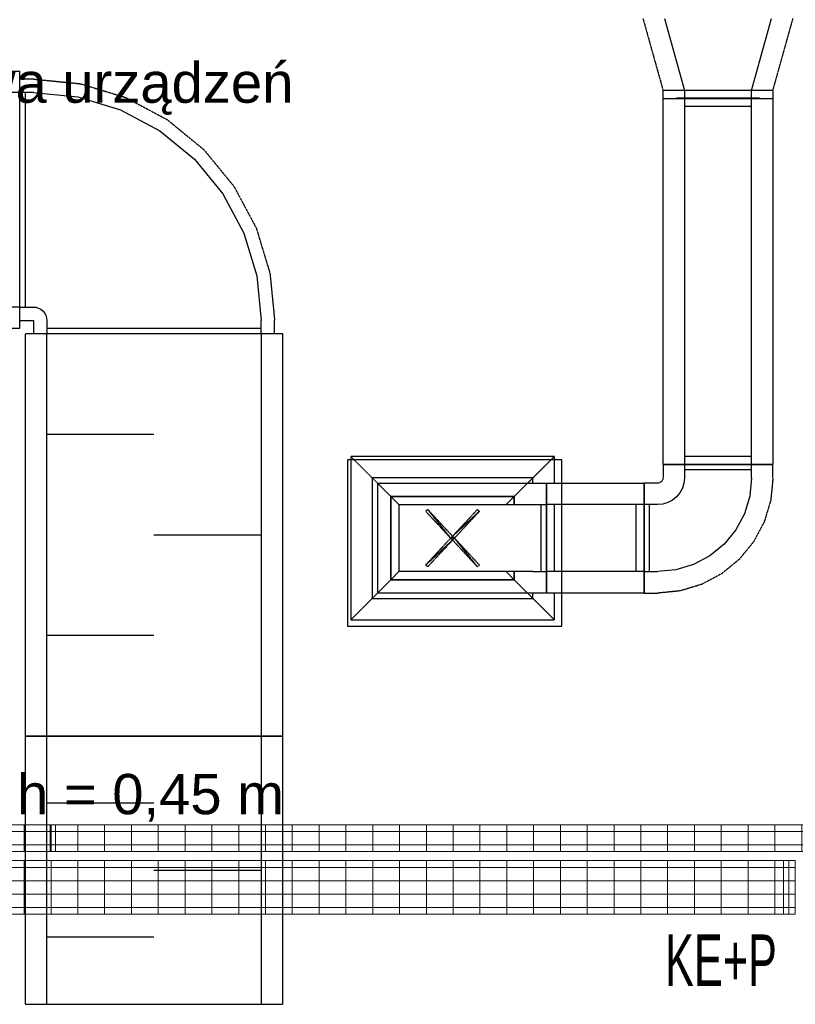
# Model space of a CAD drawing. Header units: millimetres. Extents: x -165365 to -33565, y 7406 to 103342.
# Tile 80 of 256: x -115217 to -112324, y 34996 to 38668. Entities that reach past the tile are written whole.
import ezdxf
from ezdxf.enums import TextEntityAlignment as Align

# ---------------------------------------------------------------- set-up
doc = ezdxf.new("R2010")
doc.units = ezdxf.units.MM
doc.header["$MEASUREMENT"] = 0
for name, pattern in [('ACAD_ISO03W100', [150, 60, -90]), ('DASHED', [0.75, 0.5, -0.25]), ('Wipeout_Contour', [1000, 0, -1000])]:
    doc.linetypes.add(name, pattern=pattern)
doc.layers.add('2DE_PRO_CblfEZ', color=80, linetype='Continuous', lineweight=15)
doc.layers.add('CP_DETAL', color=33, linetype='Continuous', lineweight=9)
for name, color, linetype in [('ELEK CIENKIE', 80, 'Continuous'), ('FLUID-W10', 7, 'Continuous'), ('FLUID-W10-INS', 7, 'Continuous'), ('FLUID-W9', 7, 'Continuous'), ('FLUID-W9-INS', 7, 'Continuous'), ('Słup', 252, 'Continuous'), ('Tekst', 252, 'Continuous')]:
    doc.layers.add(name, color=color, linetype=linetype)
doc.styles.add('Arial', font='arial.ttf')
doc.styles.add('CP_ATTR', font='arial.ttf')
doc.styles.add('Times new roman', font='arial.ttf')
pattern_1 = [(90, (-3e-14, -25), (-100, 6e-15), [])]

# ---------------------------------------------------------------- blocks, each defined once
blk = doc.blocks.new('A$C67C5DD4D')
at = {"layer": 'Tekst', "char_height": 150, "attachment_point": 2, "style": 'Times new roman'}
for s, insert in [('\\A1;{\\fArial|b0|i0|c0|p38;podstawa urządzeń}', (39302.7, 20760.8)), ('\\A1;{\\fArial|b0|i0|c0|p38;h = 0,45 m}', (39678.3, 18107.9))]:
    blk.add_mtext(s, dxfattribs=dict(at, insert=insert))
at = {"color": 254, "linetype": 'Wipeout_Contour', "lineweight": 0, "ltscale": 474154.973817}
blk.add_wipeout([(40412.6, 18659.5), (41212.6, 18659.5), (41212.6, 19279.5), (40412.6, 19279.5)], dxfattribs=at).dxf.layer = 'Słup'
at = {"layer": 'Słup'}
for p, q in [((41212.6, 19279.5), (40412.6, 19279.5)), ((40412.6, 19279.5), (40412.6, 18659.5)), ((41212.6, 18659.5), (41212.6, 19279.5)), ((40412.6, 18659.5), (41212.6, 18659.5))]:
    blk.add_line(p, q, dxfattribs=at)
blk = doc.blocks.new('2Dcblfmark100')
at = {"color": 3}
for p, q in [((-10, -50), (-10, 50)), ((10, -50), (10, 50))]:
    blk.add_line(p, q, dxfattribs=at)
blk = doc.blocks.new('2dcblf_korcf54v_b200_h054_5d1rfg0')
at = {"layer": 'CP_DETAL'}
h = blk.add_hatch(dxfattribs=at)
h.set_pattern_fill('_USER', color=256, scale=100, angle=90, style=0, pattern_type=0)
h.set_pattern_definition(pattern_1)
h.paths.add_polyline_path([(0, 100), (6033.9, 100), (6033.9, -100), (0, -100)])
for p, q in [((0, -100), (0, 100)), ((0, 100), (6033.9, 100)), ((6033.9, -100), (6033.9, 100)), ((0, -100), (6033.9, -100))]:
    blk.add_line(p, q)
for p, q in [((6033.9, 75), (0, 75)), ((6033.9, 25), (0, 25)), ((0, -25), (6033.9, -25)), ((6033.9, -75), (0, -75))]:
    blk.add_line(p, q, dxfattribs=at)
at = {"yscale": 2}
for p in [(3000, 0), (6000, 0)]:
    blk.add_blockref('2Dcblfmark100', p, dxfattribs=at)
at = {"linetype": 'ByBlock', "style": 'CP_ATTR', "flags": 9}
for tag in ['NAME', 'NUMBER', 'GROUP', 'ORDER-NO', 'PRODUCER', 'COUPLERS', 'MOUNTDIST', 'MOUNTINGS', 'OTHER', 'WEIGHT', 'DIVIDER', 'COVER']:
    blk.add_attdef(tag, text='', height=0.00005, dxfattribs=at).set_placement((-0.1, 0), align=Align.MIDDLE_LEFT)
blk = doc.blocks.new('2dcblf_korcf54v_b100_h054_fdrddfd')
at = {"layer": 'CP_DETAL'}
h = blk.add_hatch(dxfattribs=at)
h.set_pattern_fill('_USER', color=256, scale=100, angle=90, style=0, pattern_type=0)
h.set_pattern_definition(pattern_1)
h.paths.add_polyline_path([(0, 50), (6088.5, 50), (6088.5, -50), (0, -50)])
for p, q in [((0, -50), (0, 50)), ((0, 50), (6088.5, 50)), ((6088.5, -50), (6088.5, 50)), ((0, -50), (6088.5, -50))]:
    blk.add_line(p, q)
for p, q in [((6088.5, 25), (0, 25)), ((0, -25), (6088.5, -25))]:
    blk.add_line(p, q, dxfattribs=at)
for p in [(3000, 0), (6000, 0)]:
    blk.add_blockref('2Dcblfmark100', p)
at = {"linetype": 'ByBlock', "style": 'CP_ATTR', "flags": 9}
for tag in ['NAME', 'NUMBER', 'GROUP', 'ORDER-NO', 'PRODUCER', 'COUPLERS', 'MOUNTDIST', 'MOUNTINGS', 'OTHER', 'WEIGHT', 'DIVIDER', 'COVER']:
    blk.add_attdef(tag, text='', height=0.00005, dxfattribs=at).set_placement((-0.1, 0), align=Align.MIDDLE_LEFT)

msp = doc.modelspace()

# ---------------------------------------------------------------- block references
msp.add_blockref('A$C67C5DD4D', (-154407.14734, 17746.99902))

# ---------------------------------------------------------------- next in the draw order: linework, layer by layer
at = {"layer": 'ELEK CIENKIE', "color": 232, "linetype": 'ACAD_ISO03W100', "ltscale": 3}
msp.add_circle((-111113.41336, 36619.62119), 7540, dxfattribs=at)
at = {"layer": 'FLUID-W10', "linetype": 'Continuous'}
for p, q in [((-115215.92734, 37566.20129, 5175), (-115215.92734, 38426.20129, 5175)), ((-115195.92734, 38396.20129, 5175), (-115195.92734, 37596.20129, 5175)), ((-114315.92734, 37516.20129, 5175), (-115115.92734, 37516.20129, 5175))]:
    msp.add_line(p, q, dxfattribs=at)
at = {"layer": 'FLUID-W10', "linetype": 'ByBlock', "extrusion": (-1.22465e-16, 0, -1)}
for p, q in [((-115215.80975, 38396.20129, 5175), (-115245.80975, 38396.20129, 5175)), ((-115215.80975, 37596.20129, 5175), (-115245.80975, 37596.20129, 5175))]:
    msp.add_line(p, q, dxfattribs=at)
at = {"layer": 'FLUID-W10', "linetype": 'ByBlock'}
for p, q in [((-115165.92734, 38396.20129, 5175), (-115215.92734, 38396.20129, 5175)), ((-115215.92734, 37596.20129, 5175), (-115165.92734, 37596.20129, 5175)), ((-115115.92734, 37546.20129, 5175), (-115115.92734, 37496.20129, 5175)), ((-114315.92734, 37496.20129, 5175), (-114315.92734, 37546.20129, 5175))]:
    msp.add_line(p, q, dxfattribs=at)
at = {"layer": 'FLUID-W10', "linetype": 'ByBlock', "extrusion": (0, -1.22465e-16, -1)}
for p, q in [((-115115.92734, 35996.20129, 5175), (-115115.92734, 37496.20129, 5175)), ((-114315.92734, 37496.20129, 5175), (-114315.92734, 35996.20129, 5175)), ((-115115.92734, 34996.20129, 5175), (-115115.92734, 35996.20129, 5175)), ((-114315.92734, 35996.20129, 5175), (-114315.92734, 34996.20129, 5175))]:
    msp.add_line(p, q, dxfattribs=at)
at = {"layer": 'FLUID-W10', "linetype": 'Continuous', "extrusion": (0, -1.22465e-16, -1)}
for p, q in [((-114715.92734, 37121.20129, 5175), (-115115.92734, 37121.20129, 5175)), ((-114715.92734, 36746.20129, 5175), (-114315.92734, 36746.20129, 5175)), ((-114715.92734, 36371.20129, 5175), (-115115.92734, 36371.20129, 5175)), ((-114715.92734, 35746.20129, 5175), (-115115.92734, 35746.20129, 5175)), ((-114715.92734, 35496.20129, 5175), (-114315.92734, 35496.20129, 5175)), ((-114715.92734, 35246.20129, 5175), (-115115.92734, 35246.20129, 5175))]:
    msp.add_line(p, q, dxfattribs=at)
at = {"layer": 'FLUID-W10', "linetype": 'ByBlock', "elevation": 5175}
for points in [[(-115165.92733, 38396.20129), (-115000.10056, 38379.86878), (-114840.64642, 38331.49889), (-114693.69264, 38252.95046), (-114564.88657, 38147.24205), (-114459.17817, 38018.43599), (-114380.62974, 37871.48221), (-114332.25985, 37712.02806), (-114315.92734, 37546.20129)], [(-115165.92733, 38396.20129), (-115000.10056, 38379.86878), (-114840.64642, 38331.49889), (-114693.69264, 38252.95046), (-114564.88657, 38147.24205), (-114459.17817, 38018.43599), (-114380.62974, 37871.48221), (-114332.25985, 37712.02806), (-114315.92734, 37546.20129)], [(-115165.92734, 37596.20129), (-115156.17283, 37595.24056), (-115146.79317, 37592.39527), (-115138.14883, 37587.77477), (-115130.572, 37581.55663), (-115124.35386, 37573.9798), (-115119.73337, 37565.33546), (-115116.88808, 37555.95581), (-115115.92734, 37546.20129)], [(-115165.92734, 37596.20129), (-115156.17283, 37595.24056), (-115146.79317, 37592.39527), (-115138.14883, 37587.77477), (-115130.572, 37581.55663), (-115124.35386, 37573.9798), (-115119.73337, 37565.33546), (-115116.88808, 37555.95581), (-115115.92734, 37546.20129)]]:
    msp.add_lwpolyline(points, dxfattribs=at)
at = {"layer": 'FLUID-W10-INS', "linetype": 'DASHED', "extrusion": (-1.22465e-16, 0, -1)}
for p, q in [((-115245.80975, 38476.20129, 5175), (-115215.80975, 38476.20129, 5175)), ((-115215.80975, 37516.20129, 5175), (-115215.80975, 38476.20129, 5175)), ((-115215.80975, 37516.20129, 5175), (-115245.80975, 37516.20129, 5175))]:
    msp.add_line(p, q, dxfattribs=at)
at = {"layer": 'FLUID-W10-INS', "linetype": 'DASHED'}
for p, q in [((-115165.92734, 38446.10129, 5175), (-115215.92734, 38446.10129, 5175)), ((-115215.92734, 37546.30129, 5175), (-115165.92734, 37546.30129, 5175)), ((-115165.82734, 37546.20129, 5175), (-115165.82734, 37496.20129, 5175)), ((-114266.02734, 37496.20129, 5175), (-114266.02734, 37546.20129, 5175))]:
    msp.add_line(p, q, dxfattribs=at)
at = {"layer": 'FLUID-W10-INS', "linetype": 'DASHED', "extrusion": (0, -1.22465e-16, -1)}
for p, q in [((-115195.92734, 37496.20129, 5175), (-115195.92734, 35996.20129, 5175)), ((-114235.92734, 37496.20129, 5175), (-115195.92734, 37496.20129, 5175)), ((-114235.92734, 35996.20129, 5175), (-114235.92734, 37496.20129, 5175)), ((-115195.92734, 35996.20129, 5175), (-115195.92734, 34996.20129, 5175)), ((-114235.92734, 35996.20129, 5175), (-115195.92734, 35996.20129, 5175)), ((-115195.92734, 35996.20129, 5175), (-114235.92734, 35996.20129, 5175)), ((-114235.92734, 34996.20129, 5175), (-114235.92734, 35996.20129, 5175)), ((-115195.92734, 34996.20129, 5175), (-114235.92734, 34996.20129, 5175))]:
    msp.add_line(p, q, dxfattribs=at)
at = {"layer": 'FLUID-W10-INS', "linetype": 'DASHED', "elevation": 5175}
for points in [[(-115165.92734, 38446.10129), (-114990.36556, 38428.80997), (-114821.55052, 38377.60048), (-114665.96969, 38294.4408), (-114529.60195, 38182.52668), (-114417.68784, 38046.15894), (-114334.52815, 37890.57811), (-114283.31867, 37721.76307), (-114266.02734, 37546.20129)], [(-115165.92734, 37546.30129), (-115165.90783, 37546.29937), (-115165.88907, 37546.29368), (-115165.87179, 37546.28444), (-115165.85663, 37546.272), (-115165.8442, 37546.25685), (-115165.83495, 37546.23956), (-115165.82926, 37546.2208), (-115165.82734, 37546.20129)]]:
    msp.add_lwpolyline(points, dxfattribs=at)
at = {"layer": 'FLUID-W9', "linetype": 'ByBlock'}
for p, q in [((-112812.14284, 38672.15071, 4809.09016), (-112737.14284, 38404.15071, 4809.09016)), ((-112487.14284, 38404.15071, 4809.09016), (-112412.14284, 38672.15071, 4809.09016)), ((-112737.14284, 38404.15071, 4809.09016), (-112737.14284, 38374.15071, 4809.09016)), ((-112487.14284, 38374.15071, 4809.09016), (-112487.14284, 38404.15071, 4809.09016)), ((-112737.2393, 38374.36094, 4925), (-112737.2393, 37009.36094, 4925)), ((-112487.2393, 37009.36094, 4925), (-112487.2393, 38374.36094, 4925)), ((-112737.2393, 37009.36094, 4925), (-112737.2393, 36959.36094, 4925)), ((-112487.2393, 36959.36094, 4925), (-112487.2393, 37009.36094, 4925)), ((-112837.2393, 36859.36094, 4925), (-112887.2393, 36859.36094, 4925)), ((-112887.2393, 36609.36094, 4925), (-112837.2393, 36609.36094, 4925))]:
    msp.add_line(p, q, dxfattribs=at)
at = {"layer": 'FLUID-W9', "linetype": 'Continuous'}
for p, q in [((-112457.2393, 38374.36094, 4925), (-112767.2393, 38374.36094, 4925)), ((-112487.2393, 38344.36094, 4925), (-112737.2393, 38344.36094, 4925)), ((-112487.2393, 37039.36094, 4925), (-112737.2393, 37039.36094, 4925)), ((-112487.2393, 36989.36094, 4925), (-112737.2393, 36989.36094, 4925)), ((-112867.2393, 36609.36094, 4925), (-112867.2393, 36859.36094, 4925))]:
    msp.add_line(p, q, dxfattribs=at)
at = {"layer": 'FLUID-W9', "linetype": 'ByBlock', "extrusion": (-2.44929e-16, -1, -1.83697e-16)}
for p, q in [((-113302.2393, 36959.36094, 4075), (-113902.2393, 36959.36094, 4075)), ((-113902.2393, 36959.36094, 4075), (-113902.2393, 36509.36094, 4075)), ((-113832.2393, 36889.36094, 4075), (-113882.2393, 36939.36094, 4075)), ((-113372.2393, 36889.36094, 4075), (-113322.2393, 36939.36094, 4075)), ((-113302.2393, 36939.36094, 4075), (-113302.2393, 36959.36094, 4075)), ((-113802.2393, 36859.36094, 4075), (-113832.2393, 36889.36094, 4075)), ((-113402.2393, 36859.36094, 4075), (-113372.2393, 36889.36094, 4075)), ((-113802.2393, 36609.36094, 4075), (-113832.2393, 36579.36094, 4075)), ((-113372.2393, 36579.36094, 4075), (-113402.2393, 36609.36094, 4075)), ((-113832.2393, 36579.36094, 4075), (-113882.2393, 36529.36094, 4075)), ((-113322.2393, 36529.36094, 4075), (-113372.2393, 36579.36094, 4075)), ((-113902.2393, 36509.36094, 4075), (-113302.2393, 36509.36094, 4075)), ((-113302.2393, 36509.36094, 4075), (-113302.2393, 36529.36094, 4075))]:
    msp.add_line(p, q, dxfattribs=at)
at = {"layer": 'FLUID-W9', "linetype": 'Continuous', "extrusion": (-2.44929e-16, -1, -1.83697e-16)}
for p, q in [((-113372.2393, 36889.36094, 4075), (-113832.2393, 36889.36094, 4075)), ((-113832.2393, 36889.36094, 4075), (-113832.2393, 36579.36094, 4075)), ((-113372.2393, 36859.36094, 4075), (-113372.2393, 36889.36094, 4075)), ((-113372.2393, 36579.36094, 4075), (-113372.2393, 36609.36094, 4075)), ((-113832.2393, 36579.36094, 4075), (-113372.2393, 36579.36094, 4075))]:
    msp.add_line(p, q, dxfattribs=at)
at = {"layer": 'FLUID-W9', "linetype": 'ByBlock', "extrusion": (3.67394e-16, 1, -6.12323e-17)}
for p, q in [((-113802.2393, 36859.36094, 4875), (-113832.2393, 36889.36094, 4875)), ((-113372.2393, 36889.36094, 4875), (-113402.2393, 36859.36094, 4875)), ((-113802.2393, 36859.36094, 4875), (-113302.2393, 36859.36094, 4875)), ((-113802.2393, 36859.36094, 4875), (-113802.2393, 36609.36094, 4875)), ((-113302.2393, 36859.36094, 4875), (-113252.2393, 36859.36094, 4875)), ((-113832.2393, 36579.36094, 4875), (-113802.2393, 36609.36094, 4875)), ((-113302.2393, 36609.36094, 4875), (-113802.2393, 36609.36094, 4875)), ((-113372.2393, 36579.36094, 4875), (-113402.2393, 36609.36094, 4875)), ((-113302.2393, 36609.36094, 4875), (-113252.2393, 36609.36094, 4875))]:
    msp.add_line(p, q, dxfattribs=at)
at = {"layer": 'FLUID-W9', "linetype": 'Continuous', "extrusion": (3.67394e-16, 1, -6.12323e-17)}
for p, q in [((-113832.2393, 36579.36094, 4875), (-113832.2393, 36889.36094, 4875)), ((-113832.2393, 36889.36094, 4875), (-113372.2393, 36889.36094, 4875)), ((-113372.2393, 36889.36094, 4875), (-113372.2393, 36859.36094, 4875)), ((-113272.2393, 36609.36094, 4875), (-113272.2393, 36859.36094, 4875)), ((-113372.2393, 36609.36094, 4875), (-113372.2393, 36579.36094, 4875)), ((-113372.2393, 36579.36094, 4875), (-113832.2393, 36579.36094, 4875))]:
    msp.add_line(p, q, dxfattribs=at)
at = {"layer": 'FLUID-W9', "linetype": 'ByBlock', "extrusion": (1.22465e-16, 0, -1)}
for p, q in [((-112887.2393, 36859.36094, 4925), (-113252.2393, 36859.36094, 4925)), ((-112887.2393, 36609.36094, 4925), (-113252.2393, 36609.36094, 4925))]:
    msp.add_line(p, q, dxfattribs=at)
at = {"layer": 'FLUID-W9', "linetype": 'Continuous', "extrusion": (1.22465e-16, 0, -1)}
for p, q in [((-113222.2393, 36609.36094, 4925), (-113222.2393, 36859.36094, 4925)), ((-112917.2393, 36609.36094, 4925), (-112917.2393, 36859.36094, 4925))]:
    msp.add_line(p, q, dxfattribs=at)
at = {"layer": 'FLUID-W9', "linetype": 'ByBlock', "elevation": 4925}
for points in [[(-112487.2393, 36959.36094), (-112493.96445, 36891.07933), (-112513.88147, 36825.42174), (-112546.22494, 36764.91136), (-112589.75193, 36711.87357), (-112642.78972, 36668.34658), (-112703.3001, 36636.0031), (-112768.95769, 36616.08609), (-112837.2393, 36609.36094)], [(-112737.2393, 36959.36094), (-112739.16077, 36939.85191), (-112744.85135, 36921.0926), (-112754.09234, 36903.80392), (-112766.52862, 36888.65026), (-112781.68228, 36876.21398), (-112798.97096, 36866.97299), (-112817.73027, 36861.28241), (-112837.2393, 36859.36094)], [(-112737.2393, 36959.36094), (-112739.16077, 36939.85191), (-112744.85135, 36921.0926), (-112754.09234, 36903.80392), (-112766.52862, 36888.65026), (-112781.68228, 36876.21398), (-112798.97096, 36866.97299), (-112817.73027, 36861.28241), (-112837.2393, 36859.36094)], [(-112487.2393, 36959.36094), (-112493.96445, 36891.07933), (-112513.88147, 36825.42174), (-112546.22494, 36764.91136), (-112589.75193, 36711.87357), (-112642.78972, 36668.34658), (-112703.3001, 36636.0031), (-112768.95769, 36616.08609), (-112837.2393, 36609.36094)]]:
    msp.add_lwpolyline(points, dxfattribs=at)
at = {"layer": 'FLUID-W9-INS', "linetype": 'DASHED'}
for p, q in [((-112892.14284, 38672.15071, 4809.09016), (-112817.14284, 38404.15071, 4809.09016)), ((-112407.14284, 38404.15071, 4809.09016), (-112332.14284, 38672.15071, 4809.09016)), ((-112817.14284, 38374.15071, 4809.09016), (-112817.14284, 38404.15071, 4809.09016)), ((-112407.14284, 38404.15071, 4809.09016), (-112817.14284, 38404.15071, 4809.09016)), ((-112407.14284, 38404.15071, 4809.09016), (-112407.14284, 38374.15071, 4809.09016)), ((-112817.2393, 37009.36094, 4925), (-112817.2393, 38374.36094, 4925)), ((-112817.14284, 38374.15071, 4809.09016), (-112407.14284, 38374.15071, 4809.09016)), ((-112407.2393, 38374.36094, 4925), (-112407.2393, 37009.36094, 4925)), ((-112817.2393, 37009.36094, 4925), (-112407.2393, 37009.36094, 4925)), ((-112817.2393, 37009.36094, 4925), (-112817.2393, 36959.36094, 4925)), ((-112407.2393, 37009.36094, 4925), (-112817.2393, 37009.36094, 4925)), ((-112407.2393, 36959.36094, 4925), (-112407.2393, 37009.36094, 4925)), ((-112837.2393, 36939.36094, 4925), (-112887.2393, 36939.36094, 4925)), ((-112887.2393, 36939.36094, 4925), (-112887.2393, 36529.36094, 4925)), ((-112887.2393, 36529.36094, 4925), (-112837.2393, 36529.36094, 4925))]:
    msp.add_line(p, q, dxfattribs=at)
at = {"layer": 'FLUID-W9-INS', "linetype": 'DASHED', "extrusion": (-2.44929e-16, -1, -1.83697e-16)}
for p, q in [((-113882.2393, 36939.36094, 4075), (-113982.2393, 37039.36094, 4075)), ((-113982.2393, 37039.36094, 4075), (-113982.2393, 36429.36094, 4075)), ((-113222.2393, 37039.36094, 4075), (-113982.2393, 37039.36094, 4075)), ((-113322.2393, 36939.36094, 4075), (-113222.2393, 37039.36094, 4075)), ((-113222.2393, 36939.36094, 4075), (-113222.2393, 37039.36094, 4075)), ((-113882.2393, 36939.36094, 4075), (-113882.2393, 36529.36094, 4075)), ((-113882.2393, 36529.36094, 4075), (-113982.2393, 36429.36094, 4075)), ((-113222.2393, 36429.36094, 4075), (-113322.2393, 36529.36094, 4075)), ((-113222.2393, 36429.36094, 4075), (-113222.2393, 36529.36094, 4075)), ((-113982.2393, 36429.36094, 4075), (-113222.2393, 36429.36094, 4075))]:
    msp.add_line(p, q, dxfattribs=at)
at = {"layer": 'FLUID-W9-INS', "linetype": 'DASHED', "extrusion": (3.67394e-16, 1, -6.12323e-17)}
for p, q in [((-113882.21789, 36939.36094, 4875), (-113302.2393, 36939.36094, 4875)), ((-113302.2393, 36939.36094, 4875), (-113252.2393, 36939.36094, 4875)), ((-113252.2393, 36939.36094, 4875), (-113252.2393, 36529.36094, 4875)), ((-113302.2393, 36529.36094, 4875), (-113882.21789, 36529.36094, 4875)), ((-113252.2393, 36529.36094, 4875), (-113302.2393, 36529.36094, 4875))]:
    msp.add_line(p, q, dxfattribs=at)
at = {"layer": 'FLUID-W9-INS', "linetype": 'DASHED', "extrusion": (1.22465e-16, 0, -1)}
for p, q in [((-113252.2393, 36529.36094, 4925), (-113252.2393, 36939.36094, 4925)), ((-113252.2393, 36939.36094, 4925), (-112887.2393, 36939.36094, 4925)), ((-112887.2393, 36529.36094, 4925), (-112887.2393, 36939.36094, 4925)), ((-112887.2393, 36529.36094, 4925), (-113252.2393, 36529.36094, 4925))]:
    msp.add_line(p, q, dxfattribs=at)
at = {"layer": 'FLUID-W9-INS', "linetype": 'DASHED', "elevation": 4925}
for points in [[(-112407.2393, 36959.36094), (-112415.50163, 36875.4721), (-112439.9711, 36794.80706), (-112479.70737, 36720.46574), (-112533.18339, 36655.30502), (-112598.3441, 36601.82901), (-112672.68543, 36562.09274), (-112753.35046, 36537.62327), (-112837.2393, 36529.36094)], [(-112817.2393, 36959.36094), (-112817.6236, 36955.45913), (-112818.76171, 36951.70727), (-112820.60991, 36948.24954), (-112823.09717, 36945.2188), (-112826.1279, 36942.73155), (-112829.58563, 36940.88335), (-112833.3375, 36939.74523), (-112837.2393, 36939.36094)]]:
    msp.add_lwpolyline(points, dxfattribs=at)

# ---------------------------------------------------------------- next in the draw order: block references
at = {"layer": '2DE_PRO_CblfEZ'}
for name, p in [('2dcblf_korcf54v_b100_h054_fdrddfd', (-118093.29536, 35615.70108)), ('2dcblf_korcf54v_b200_h054_5d1rfg0', (-118357.67019, 35431.8519))]:
    msp.add_blockref(name, p, dxfattribs=at)

# ---------------------------------------------------------------- next in the draw order: texts
at = {"layer": '2DE_PRO_CblfEZ', "style": 'Arial', "width": 0.6}
msp.add_text('KE+P', height=192.456, dxfattribs=at).set_placement((-112809.55209, 35064.03954))

# ---------------------------------------------------------------- next in the draw order: meshes
at = {"layer": 'FLUID-W9-INS', "linetype": 'DASHED'}
mesh = msp.add_polyface(dxfattribs=at)
corners = [(-113602.2393, 36727.28987, 3575), (-113695.16823, 36627.28987, 3575), (-113702.2393, 36634.36094, 3575), (-113609.31037, 36734.36094, 3575), (-113702.2393, 36834.36094, 3575), (-113695.16823, 36841.43201, 3575), (-113602.2393, 36741.43201, 3575), (-113509.31037, 36841.43201, 3575), (-113502.2393, 36834.36094, 3575), (-113595.16823, 36734.36094, 3575), (-113502.2393, 36634.36094, 3575), (-113509.31037, 36627.28987, 3575)]
mesh.append_faces([[corners[k] for k in face] for face in [(3, 4, 5), (3, 5, 6), (6, 0, 3), (0, 1, 2), (0, 2, 3), (9, 10, 11), (9, 11, 0), (0, 6, 9), (6, 7, 8), (6, 8, 9)]], dxfattribs={"vtx0": -1, "vtx1": -1, "vtx2": -1})

doc.saveas('drawing.dxf')
